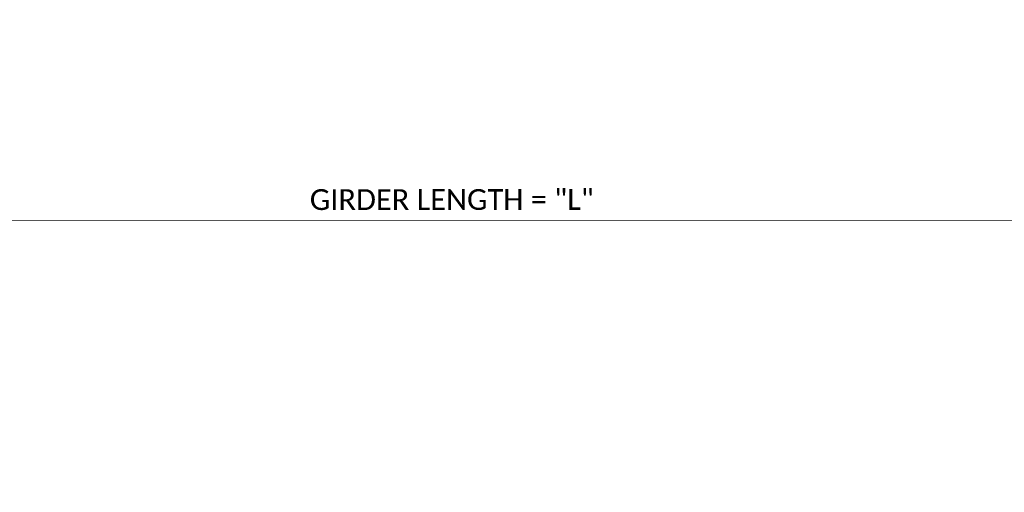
# Model space of a CAD drawing. Extents: x 0 to 958, y 0 to 252.
# Tile 4 of 16: x 79 to 150, y 150 to 184. Entities that reach past the tile are written whole.
import ezdxf
from ezdxf.enums import TextEntityAlignment as Align

# ---------------------------------------------------------------- set-up
doc = ezdxf.new("R2010")
doc.units = 0
doc.header["$MEASUREMENT"] = 0
doc.layers.add('B_ANNO_DIM', color=7, linetype='Continuous', lineweight=18)
doc.layers.add('B_ANNO_TEXT', color=7, linetype='Continuous', lineweight=18)
doc.styles.add('Annotative', font='calibri.ttf', dxfattribs={"height": 0.0625})
doc.dimstyles.new('Annotative', dxfattribs={"dimscale": 0, "dimtxt": 0.0625, "dimasz": 0.0625, "dimexe": 0.03125, "dimexo": 0.03125, "dimgap": 0.03125, "dimtad": 1, "dimdec": 3, "dimzin": 3, "dimdsep": 46, "dimlunit": 4, "dimtxsty": 'Annotative', "dimblk": 'OPEN30', "dimcen": 0.03125, "dimclrd": 256, "dimclre": 256, "dimclrt": 256, "dimaunit": 1, "dimadec": 0, "dimazin": 0, "dimtfac": 0.75, "dimtdec": 3, "dimtofl": 0, "dimtmove": 0, "dimatfit": 3, "dimldrblk": 'OPEN30', "dimfxl": 1, "dimtfill": 1, "dimfrac": 1, "dimtolj": 1, "dimtzin": 0, "dimlwd": -1, "dimlwe": -1, "dimarcsym": 0})

# ---------------------------------------------------------------- blocks, each defined once
blk = doc.blocks.new('_Open30')
at = {"color": 0, "linetype": 'ByBlock', "lineweight": -2}
for p, q in [((-1, 0.268), (0, 0)), ((0, 0), (-1, -0.268)), ((0, 0), (-1, 0))]:
    blk.add_line(p, q, dxfattribs=at)
blk = doc.blocks.new('*D90')
at = {"layer": 'B_ANNO_DIM', "transparency": 16777216}
for p, q in [((23.701, 182.419), (23.709, 168.466)), ((195.671, 182.509), (195.672, 179.174)), ((195.673, 177.674), (195.678, 168.557)), ((25.208, 169.217), (194.178, 169.306))]:
    blk.add_line(p, q, dxfattribs=at)
at = {"layer": 'Defpoints', "color": 0, "transparency": 16777216}
for p in [(23.701, 183.169), (195.67, 183.259), (195.678, 169.307)]:
    blk.add_point(p, dxfattribs=at)
at = {"layer": 'B_ANNO_DIM', "transparency": 16777216, "xscale": 1.5, "yscale": 1.5, "zscale": 1.5}
for p, rotation in [((23.708, 169.216), 180.0302355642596), ((195.678, 169.307), 0.03023556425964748)]:
    blk.add_blockref('_Open30', p, dxfattribs=dict(at, rotation=rotation))
at = {"layer": 'B_ANNO_DIM', "transparency": 16777216, "insert": (109.692, 170.779), "char_height": 1.5, "attachment_point": 5, "rotation": 0.03024, "style": 'Annotative', "bg_fill": 3, "box_fill_scale": 1.25, "bg_fill_color": 256, "bg_fill_true_color": 13158600, "bg_fill_transparency": 0}
blk.add_mtext('\\A1;GIRDER LENGTH = "L"', dxfattribs=at)
blk = doc.blocks.new('INS_G45_BASE')
at = {"layer": 'B_ANNO_TEXT', "style": 'Annotative'}
for tag, p in [('SPA', (117.3182, 238.1868)), ('T#S', (172.5, 122.6824)), ('TP', (180.5964, 122.672))]:
    blk.add_attdef(tag, text='', height=1.5, dxfattribs=at).set_placement(p, align=Align.TOP_CENTER)
for tag, p in [('B#', (154.0658, 161.3213)), ('LAP', (186.6027, 161.3167)), ('HAU', (332.9685, 50.7787))]:
    blk.add_attdef(tag, p, '', height=1.5, dxfattribs=at)
blk.add_attdef('DECK', text='', height=1.5, rotation=90, dxfattribs=at).set_placement((287.2258, 114.34), align=Align.TOP_CENTER)
at = {"layer": 'B_ANNO_DIM'}
dim = blk.add_aligned_dim(p1=(23.7009, 183.1686), p2=(195.6703, 183.2593), distance=-13.9521, text='GIRDER LENGTH = "L"', dimstyle='Annotative', dxfattribs=at)
dim.commit()
dim.dimension.update_dxf_attribs({"geometry": '*D90', "text_midpoint": (109.6922, 170.7791)})

msp = doc.modelspace()

# ---------------------------------------------------------------- block references
msp.add_blockref('INS_G45_BASE', (0, 0))

doc.saveas('drawing.dxf')
